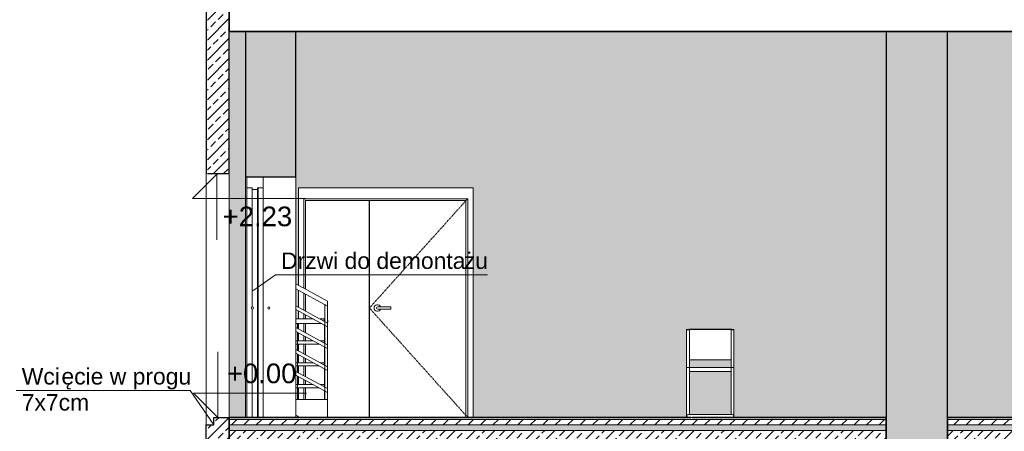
# Model space of a CAD drawing. Header units: centimetres. Extents: x 8610 to 11104, y -602 to 1730.
# Tile 3 of 9: x 9144 to 10046, y -13 to 364. Entities that reach past the tile are written whole.
import ezdxf

# ---------------------------------------------------------------- set-up
doc = ezdxf.new("R2010")
doc.units = ezdxf.units.CM
doc.linetypes.add('Środek _2_', pattern=[3.175, 0.635, -0.475, 1.59, -0.475])
for name, color, linetype, lineweight in [('A-DETL-MEDM', 33, 'Continuous', 25), ('A-DETL-THIN', 151, 'Continuous', 9), ('A-DOOR', 31, 'Continuous', 9), ('A-DOOR-FRAM', 31, 'Continuous', 9), ('A-FLOR', 192, 'Continuous', 9), ('A-FLOR-HRAL', 11, 'Continuous', 9), ('A-FLOR-MCUT', 51, 'Continuous', 9), ('A-FLOR-PATT', 8, 'Continuous', 35), ('A-WALL', 113, 'Continuous', 9), ('A-WALL-PATT', 111, 'Continuous', 9), ('G-ANNO-DIMS', 111, 'Continuous', 9), ('G-ANNO-TEXT', 231, 'Continuous', 9), ('I-FURN', 30, 'Continuous', 9), ('I-WALL', 2, 'Continuous', 9), ('S-STRS', 31, 'Continuous', 9)]:
    doc.layers.add(name, color=color, linetype=linetype, lineweight=lineweight)
doc.styles.add('Arial', font='arial.ttf', dxfattribs={"height": 18})
doc.styles.add('Arial_1', font='arial.ttf', dxfattribs={"height": 15})
pattern_1 = [(45, (9731.589, 250), (-9.1238, 9.1238), []), (45, (9740.713, 250), (-9.1238, 9.1238), [6.452, -3.226])]

# ---------------------------------------------------------------- blocks, each defined once
blk = doc.blocks.new('Poręcz - 25 mm-395074-Przekrój 5')
at = {"layer": 'A-FLOR-HRAL'}
for p, q in [((9423.21, 103.1), (9423.21, 16.3)), ((9425.71, 16.3), (9425.71, 101.74))]:
    blk.add_line(p, q, dxfattribs=at)
at = {"layer": 'A-FLOR-HRAL', "flags": 128}
for points in [[(9424.46, 102.42), (9423.92, 102.72), (9423.49, 102.95), (9423.25, 103.09)], [(9425.71, 101.74), (9425.68, 101.76), (9425.44, 101.89), (9425.01, 102.13), (9424.46, 102.42)]]:
    blk.add_lwpolyline(points, dxfattribs=at)
blk = doc.blocks.new('Poręcz - Poręcz-433752-Przekrój 5')
at = {"layer": 'A-FLOR-HRAL'}
for p, q in [((9425.71, 86.3), (9396.72, 102.05)), ((9396.72, 98.63), (9425.71, 82.88)), ((9425.71, 66.3), (9396.72, 82.05)), ((9396.72, 78.63), (9425.71, 62.88)), ((9425.71, 46.3), (9396.72, 62.05)), ((9396.72, 58.63), (9425.71, 42.88)), ((9425.71, 26.3), (9396.72, 42.05)), ((9396.72, 38.63), (9425.71, 22.88))]:
    blk.add_line(p, q, dxfattribs=at)
at = {"layer": 'A-FLOR-HRAL', "flags": 128}
for points in [[(9425.71, 86.3), (9425.71, 86.24), (9425.71, 86.07), (9425.71, 85.8), (9425.71, 85.44), (9425.71, 85.03), (9425.71, 84.59)], [(9425.71, 84.59), (9425.71, 84.15), (9425.71, 83.74), (9425.71, 83.38), (9425.71, 83.11), (9425.71, 82.94), (9425.71, 82.88)], [(9425.71, 66.3), (9425.71, 66.24), (9425.71, 66.07), (9425.71, 65.8), (9425.71, 65.44), (9425.71, 65.03), (9425.71, 64.59)], [(9425.71, 64.59), (9425.71, 64.15), (9425.71, 63.74), (9425.71, 63.38), (9425.71, 63.11), (9425.71, 62.94), (9425.71, 62.88)], [(9425.71, 46.3), (9425.71, 46.24), (9425.71, 46.07), (9425.71, 45.8), (9425.71, 45.44), (9425.71, 45.03), (9425.71, 44.59)], [(9425.71, 44.59), (9425.71, 44.15), (9425.71, 43.74), (9425.71, 43.38), (9425.71, 43.11), (9425.71, 42.94), (9425.71, 42.88)], [(9425.71, 26.3), (9425.71, 26.24), (9425.71, 26.07), (9425.71, 25.8), (9425.71, 25.44), (9425.71, 25.03), (9425.71, 24.59)], [(9425.71, 24.59), (9425.71, 24.15), (9425.71, 23.74), (9425.71, 23.38), (9425.71, 23.11), (9425.71, 22.94), (9425.71, 22.88)]]:
    blk.add_lwpolyline(points, dxfattribs=at)
blk.add_blockref('Poręcz - 25 mm-395074-Przekrój 5', (0, 0))
blk = doc.blocks.new('Typ poręczy górnej - Górna poręcz_wewnętrzny_-433758-Przekrój 5')
at = {"layer": 'A-FLOR-HRAL'}
for p, q in [((9425.71, 106.3), (9396.72, 122.05)), ((9396.72, 117.49), (9425.71, 101.74))]:
    blk.add_line(p, q, dxfattribs=at)
at = {"layer": 'A-FLOR-HRAL', "flags": 128}
for points in [[(9425.71, 106.3), (9425.71, 106.22), (9425.71, 105.99), (9425.71, 105.63), (9425.71, 105.16), (9425.71, 104.61), (9425.71, 104.02)], [(9425.71, 104.02), (9425.71, 103.43), (9425.71, 102.88), (9425.71, 102.41), (9425.71, 102.05), (9425.71, 101.82), (9425.71, 101.74)]]:
    blk.add_lwpolyline(points, dxfattribs=at)
blk = doc.blocks.new('Poręcz - 25 mm-191622-Przekrój 5')
at = {"layer": 'A-FLOR-HRAL'}
for p, q in [((9396.71, 86), (9396.96, 86)), ((9396.96, 86), (9398.21, 86)), ((9398.21, 81.23), (9398.21, 86)), ((9398.21, 61.23), (9398.21, 77.82)), ((9398.21, 41.23), (9398.21, 57.82)), ((9398.21, 16.3), (9398.21, 37.82)), ((9398.21, 0), (9398.21, 1.28))]:
    blk.add_line(p, q, dxfattribs=at)
blk = doc.blocks.new('Poręcz - 25 mm-V5-Przekrój 5')
at = {"layer": 'A-FLOR-HRAL'}
for p, q in [((9422.96, 84.38), (9422.96, 67.79)), ((9422.96, 64.38), (9422.96, 47.79)), ((9422.96, 44.38), (9422.96, 27.79)), ((9422.96, 24.38), (9422.96, 16.3))]:
    blk.add_line(p, q, dxfattribs=at)
blk = doc.blocks.new('Poręcz - Poręcz-469890-Przekrój 5')
at = {"layer": 'A-FLOR-HRAL'}
for p, q in [((9412.61, 70), (9396.72, 70)), ((9396.72, 67), (9418.13, 67)), ((9422.96, 70), (9418.89, 70)), ((9412.61, 50), (9396.72, 50)), ((9396.72, 47), (9418.13, 47)), ((9422.96, 50), (9418.89, 50)), ((9412.61, 30), (9396.72, 30)), ((9422.96, 30), (9418.89, 30)), ((9396.72, 27), (9418.13, 27))]:
    blk.add_line(p, q, dxfattribs=at)
for centre, start, end in [((9424.21, 68.5), 135, 180), ((9424.21, 68.5), 180, 206.45273), ((9424.21, 68.5), 0, 5.63378), ((9424.21, 68.5), 354.39752, 0), ((9424.21, 48.5), 135, 180), ((9424.21, 48.5), 180, 206.45273), ((9424.21, 28.5), 135, 180), ((9424.21, 28.5), 180, 206.45273), ((9424.21, 28.5), 0, 0.36218)]:
    blk.add_arc(centre, 1.5, start, end, dxfattribs=at)
for points in [[(9422.92, 69.25), (9422.88, 69.19), (9422.83, 69.08), (9422.78, 68.95), (9422.77, 68.89)], [(9422.92, 49.25), (9422.88, 49.19), (9422.83, 49.08), (9422.78, 48.95), (9422.77, 48.89)], [(9422.92, 29.25), (9422.88, 29.19), (9422.83, 29.08), (9422.78, 28.95), (9422.77, 28.89)]]:
    blk.add_open_spline(points, degree=3, dxfattribs=at)
for points in [[(9422.77, 68.11), (9422.78, 68.05), (9422.82, 67.95), (9422.86, 67.86), (9422.87, 67.83)], [(9422.77, 48.11), (9422.78, 48.05), (9422.82, 47.95), (9422.86, 47.86), (9422.87, 47.83)], [(9422.77, 28.11), (9422.78, 28.05), (9422.82, 27.95), (9422.86, 27.86), (9422.87, 27.83)]]:
    blk.add_open_spline(points, degree=3, knots=[0.08333333, 0.08333333, 0.08333333, 0.08333333, 0.125, 0.1469596, 0.1469596, 0.1469596, 0.1469596], dxfattribs=at)
for name in ['Poręcz - 25 mm-191622-Przekrój 5', 'Poręcz - 25 mm-V5-Przekrój 5']:
    blk.add_blockref(name, (0, 0))
blk = doc.blocks.new('Typ poręczy górnej - Górna poręcz_wewnętrzny_-470023-Przekrój 5')
at = {"layer": 'A-FLOR-HRAL'}
for p, q in [((9412.61, 90), (9396.72, 90)), ((9396.72, 86), (9419.98, 86)), ((9423.24, 90), (9418.89, 90))]:
    blk.add_line(p, q, dxfattribs=at)
for start, end in [(120, 174.67321), (0, 42.21545), (317.83081, 360)]:
    blk.add_arc((9424.21, 88), 2, start, end, dxfattribs=at)
blk = doc.blocks.new('Krzesło Breuera - Krzesło Breuera-494065-Przekrój 5')
at = {"layer": 'I-FURN'}
for p, q in [((9754.61, 80.23), (9754.61, 45.72)), ((9754.64, 78.12), (9754.64, 77.78)), ((9757.15, 45.72), (9757.15, 80.23)), ((9757.18, 80.65), (9795.28, 80.65)), ((9795.28, 80.31), (9757.18, 80.31)), ((9795.33, 80.23), (9795.33, 45.72)), ((9797.82, 77.78), (9797.82, 78.12)), ((9797.87, 45.72), (9797.87, 80.23)), ((9754.61, 45.72), (9754.64, 45.73)), ((9756.43, 45.67), (9756.32, 45.67)), ((9756.87, 45.69), (9756.74, 45.68)), ((9757.12, 45.73), (9757.15, 45.72)), ((9757.18, 52.48), (9795.28, 52.48)), ((9757.18, 45.72), (9795.28, 45.72)), ((9795.33, 45.72), (9795.36, 45.73)), ((9797.15, 45.67), (9797.04, 45.67)), ((9797.84, 45.71), (9797.73, 45.69)), ((9797.84, 45.73), (9797.87, 45.72)), ((9795.28, 41.91), (9757.18, 41.91)), ((9754.61, 35.56), (9754.61, 6.35)), ((9757.15, 6.35), (9757.15, 35.56)), ((9795.33, 35.56), (9795.33, 6.35)), ((9797.87, 6.35), (9797.87, 35.56)), ((9791.47, 2.54), (9760.99, 2.54)), ((9760.99, 0), (9791.47, 0))]:
    blk.add_line(p, q, dxfattribs=at)
at = {"layer": 'I-FURN', "flags": 128}
for points in [[(9754.61, 45.72), (9754.61, 45.52), (9754.61, 45.31), (9754.61, 45.11), (9754.61, 44.91), (9754.61, 44.71), (9754.61, 44.51), (9754.61, 44.32), (9754.61, 44.12), (9754.61, 43.93), (9754.61, 43.74), (9754.61, 43.56), (9754.61, 43.37), (9754.61, 43.2), (9754.61, 43.02), (9754.61, 42.85), (9754.61, 42.69), (9754.61, 42.53), (9754.61, 42.37), (9754.61, 42.22), (9754.61, 42.08), (9754.61, 41.94), (9754.61, 41.8), (9754.61, 41.68), (9754.61, 41.56), (9754.61, 41.45), (9754.61, 41.34), (9754.61, 41.24), (9754.61, 41.15), (9754.61, 41.06), (9754.61, 40.99), (9754.61, 40.92), (9754.61, 40.85), (9754.61, 40.8), (9754.61, 40.75), (9754.61, 40.71), (9754.61, 40.68), (9754.61, 40.66), (9754.61, 40.65), (9754.61, 40.64), (9754.61, 40.64)], [(9757.15, 40.64), (9757.15, 40.64), (9757.15, 40.66), (9757.15, 40.68), (9757.15, 40.7), (9757.15, 40.74), (9757.15, 40.79), (9757.15, 40.84), (9757.15, 40.9), (9757.15, 40.97), (9757.15, 41.04), (9757.15, 41.12), (9757.15, 41.21), (9757.15, 41.31), (9757.15, 41.42), (9757.15, 41.53), (9757.15, 41.65), (9757.15, 41.77), (9757.15, 41.9), (9757.15, 42.04), (9757.15, 42.18), (9757.15, 42.33), (9757.15, 42.48), (9757.15, 42.64), (9757.15, 42.81), (9757.15, 42.98), (9757.15, 43.15), (9757.15, 43.33), (9757.15, 43.51), (9757.15, 43.69), (9757.15, 43.88), (9757.15, 44.07), (9757.15, 44.26), (9757.15, 44.46), (9757.15, 44.66), (9757.15, 44.86), (9757.15, 45.06), (9757.15, 45.26), (9757.15, 45.46), (9757.15, 45.67), (9757.15, 45.72)], [(9795.33, 45.72), (9795.33, 45.52), (9795.33, 45.31), (9795.33, 45.11), (9795.33, 44.91), (9795.33, 44.71), (9795.33, 44.51), (9795.33, 44.32), (9795.33, 44.12), (9795.33, 43.93), (9795.33, 43.74), (9795.33, 43.56), (9795.33, 43.37), (9795.33, 43.2), (9795.33, 43.02), (9795.33, 42.85), (9795.33, 42.69), (9795.33, 42.53), (9795.33, 42.37), (9795.33, 42.22), (9795.33, 42.08), (9795.33, 41.94), (9795.33, 41.8), (9795.33, 41.68), (9795.33, 41.56), (9795.33, 41.45), (9795.33, 41.34), (9795.33, 41.24), (9795.33, 41.15), (9795.33, 41.06), (9795.33, 40.99), (9795.33, 40.92), (9795.33, 40.85), (9795.33, 40.8), (9795.33, 40.75), (9795.33, 40.71), (9795.33, 40.68), (9795.33, 40.66), (9795.33, 40.65), (9795.33, 40.64), (9795.33, 40.64)], [(9797.87, 40.64), (9797.87, 40.64), (9797.87, 40.66), (9797.87, 40.68), (9797.87, 40.7), (9797.87, 40.74), (9797.87, 40.79), (9797.87, 40.84), (9797.87, 40.9), (9797.87, 40.97), (9797.87, 41.04), (9797.87, 41.12), (9797.87, 41.21), (9797.87, 41.31), (9797.87, 41.42), (9797.87, 41.53), (9797.87, 41.65), (9797.87, 41.77), (9797.87, 41.9), (9797.87, 42.04), (9797.87, 42.18), (9797.87, 42.33), (9797.87, 42.48), (9797.87, 42.64), (9797.87, 42.81), (9797.87, 42.98), (9797.87, 43.15), (9797.87, 43.33), (9797.87, 43.51), (9797.87, 43.69), (9797.87, 43.88), (9797.87, 44.07), (9797.87, 44.26), (9797.87, 44.46), (9797.87, 44.66), (9797.87, 44.86), (9797.87, 45.06), (9797.87, 45.26), (9797.87, 45.46), (9797.87, 45.67), (9797.87, 45.72)], [(9754.61, 35.56), (9754.61, 35.76), (9754.61, 35.97), (9754.61, 36.17), (9754.61, 36.37), (9754.61, 36.57), (9754.61, 36.77), (9754.61, 36.96), (9754.61, 37.16), (9754.61, 37.35), (9754.61, 37.54), (9754.61, 37.72), (9754.61, 37.91), (9754.61, 38.08), (9754.61, 38.26), (9754.61, 38.43), (9754.61, 38.59), (9754.61, 38.75), (9754.61, 38.91), (9754.61, 39.06), (9754.61, 39.2), (9754.61, 39.34), (9754.61, 39.48), (9754.61, 39.6), (9754.61, 39.72), (9754.61, 39.83), (9754.61, 39.94), (9754.61, 40.04), (9754.61, 40.13), (9754.61, 40.22), (9754.61, 40.29), (9754.61, 40.36)], [(9757.15, 40.38), (9757.15, 40.31), (9757.15, 40.24), (9757.15, 40.16), (9757.15, 40.07), (9757.15, 39.97), (9757.15, 39.86), (9757.15, 39.75), (9757.15, 39.63), (9757.15, 39.51), (9757.15, 39.38), (9757.15, 39.24), (9757.15, 39.1), (9757.15, 38.95), (9757.15, 38.8), (9757.15, 38.64), (9757.15, 38.47), (9757.15, 38.3), (9757.15, 38.13), (9757.15, 37.95), (9757.15, 37.77), (9757.15, 37.59), (9757.15, 37.4), (9757.15, 37.21), (9757.15, 37.02), (9757.15, 36.82), (9757.15, 36.62), (9757.15, 36.42), (9757.15, 36.22), (9757.15, 36.02), (9757.15, 35.82), (9757.15, 35.61), (9757.15, 35.56)], [(9795.33, 35.56), (9795.33, 35.76), (9795.33, 35.97), (9795.33, 36.17), (9795.33, 36.37), (9795.33, 36.57), (9795.33, 36.77), (9795.33, 36.96), (9795.33, 37.16), (9795.33, 37.35), (9795.33, 37.54), (9795.33, 37.72), (9795.33, 37.91), (9795.33, 38.08), (9795.33, 38.26), (9795.33, 38.43), (9795.33, 38.59), (9795.33, 38.75), (9795.33, 38.91), (9795.33, 39.06), (9795.33, 39.2), (9795.33, 39.34), (9795.33, 39.48), (9795.33, 39.6), (9795.33, 39.72), (9795.33, 39.83), (9795.33, 39.94), (9795.33, 40.04), (9795.33, 40.13), (9795.33, 40.22), (9795.33, 40.29), (9795.33, 40.36)], [(9797.82, 41), (9797.83, 40.96), (9797.84, 40.91), (9797.85, 40.86), (9797.86, 40.81), (9797.86, 40.76), (9797.87, 40.7), (9797.87, 40.65), (9797.87, 40.64)], [(9797.87, 40.64), (9797.87, 40.64), (9797.87, 40.62), (9797.87, 40.6), (9797.87, 40.58), (9797.87, 40.54), (9797.87, 40.49), (9797.87, 40.44), (9797.87, 40.38), (9797.87, 40.31), (9797.87, 40.24), (9797.87, 40.16), (9797.87, 40.07), (9797.87, 39.97), (9797.87, 39.86), (9797.87, 39.75), (9797.87, 39.63), (9797.87, 39.51), (9797.87, 39.38), (9797.87, 39.24), (9797.87, 39.1), (9797.87, 38.95), (9797.87, 38.8), (9797.87, 38.64), (9797.87, 38.47), (9797.87, 38.3), (9797.87, 38.13), (9797.87, 37.95), (9797.87, 37.77), (9797.87, 37.59), (9797.87, 37.4), (9797.87, 37.21), (9797.87, 37.02), (9797.87, 36.82), (9797.87, 36.62), (9797.87, 36.42), (9797.87, 36.22), (9797.87, 36.02), (9797.87, 35.82), (9797.87, 35.61), (9797.87, 35.56)], [(9754.61, 1.27), (9754.61, 1.27), (9754.61, 1.29), (9754.61, 1.31), (9754.61, 1.33), (9754.61, 1.37), (9754.61, 1.41), (9754.61, 1.47), (9754.61, 1.53), (9754.61, 1.59), (9754.61, 1.67), (9754.61, 1.75), (9754.61, 1.84), (9754.61, 1.94), (9754.61, 2.05), (9754.61, 2.16), (9754.61, 2.27), (9754.61, 2.4), (9754.61, 2.53), (9754.61, 2.67), (9754.61, 2.81), (9754.61, 2.96), (9754.61, 3.11), (9754.61, 3.27), (9754.61, 3.44), (9754.61, 3.6), (9754.61, 3.78), (9754.61, 3.95), (9754.61, 4.14), (9754.61, 4.32), (9754.61, 4.51), (9754.61, 4.7), (9754.61, 4.89), (9754.61, 5.09), (9754.61, 5.29), (9754.61, 5.49), (9754.61, 5.69), (9754.61, 5.89), (9754.61, 6.09), (9754.61, 6.29), (9754.61, 6.35)], [(9755.88, 0), (9755.83, 0), (9755.78, 0), (9755.73, 0.01), (9755.68, 0.02), (9755.63, 0.02), (9755.58, 0.04), (9755.53, 0.05), (9755.48, 0.06), (9755.43, 0.08), (9755.38, 0.1), (9755.34, 0.12), (9755.29, 0.14), (9755.25, 0.17), (9755.2, 0.19), (9755.16, 0.22), (9755.12, 0.25), (9755.08, 0.28), (9755.04, 0.31), (9755, 0.35), (9754.97, 0.38), (9754.93, 0.42), (9754.9, 0.46), (9754.87, 0.5), (9754.84, 0.54), (9754.81, 0.58), (9754.78, 0.63), (9754.76, 0.67), (9754.74, 0.72), (9754.71, 0.76), (9754.7, 0.81), (9754.68, 0.86), (9754.66, 0.91), (9754.65, 0.95), (9754.64, 1), (9754.63, 1.05), (9754.62, 1.1), (9754.61, 1.15), (9754.61, 1.2), (9754.61, 1.26), (9754.61, 1.27)], [(9756.09, 0.02), (9756.04, 0.01), (9755.99, 0), (9755.94, 0), (9755.89, 0), (9755.88, 0)], [(9760.99, 2.54), (9760.78, 2.54), (9760.58, 2.54), (9760.38, 2.54), (9760.18, 2.54), (9759.98, 2.54), (9759.78, 2.54), (9759.58, 2.54), (9759.39, 2.54), (9759.2, 2.54), (9759.01, 2.54), (9758.82, 2.54), (9758.64, 2.54), (9758.46, 2.54), (9758.29, 2.54), (9758.12, 2.54), (9757.95, 2.54), (9757.79, 2.54), (9757.64, 2.54), (9757.49, 2.54), (9757.34, 2.54), (9757.2, 2.54), (9757.07, 2.54), (9756.95, 2.54), (9756.83, 2.54), (9756.71, 2.54), (9756.61, 2.54), (9756.51, 2.54), (9756.41, 2.54), (9756.33, 2.54), (9756.25, 2.54), (9756.18, 2.54), (9756.12, 2.54), (9756.07, 2.54), (9756.02, 2.54), (9755.98, 2.54), (9755.95, 2.54), (9755.93, 2.54), (9755.91, 2.54), (9755.91, 2.54), (9755.91, 2.54)], [(9757.15, 6.35), (9757.15, 6.15), (9757.15, 5.94), (9757.15, 5.74), (9757.15, 5.54), (9757.15, 5.34), (9757.15, 5.14), (9757.15, 4.95), (9757.15, 4.75), (9757.15, 4.56), (9757.15, 4.37), (9757.15, 4.19), (9757.15, 4), (9757.15, 3.83), (9757.15, 3.65), (9757.15, 3.48), (9757.15, 3.32), (9757.15, 3.15), (9757.15, 3), (9757.15, 2.85), (9757.15, 2.71), (9757.15, 2.57)], [(9796.55, 2.54), (9796.54, 2.54), (9796.53, 2.54), (9796.51, 2.54), (9796.48, 2.54), (9796.45, 2.54), (9796.4, 2.54), (9796.35, 2.54), (9796.29, 2.54), (9796.22, 2.54), (9796.15, 2.54), (9796.06, 2.54), (9795.97, 2.54), (9795.88, 2.54), (9795.77, 2.54), (9795.66, 2.54), (9795.54, 2.54), (9795.42, 2.54), (9795.29, 2.54), (9795.15, 2.54), (9795.01, 2.54), (9794.86, 2.54), (9794.7, 2.54), (9794.54, 2.54), (9794.38, 2.54), (9794.21, 2.54), (9794.04, 2.54), (9793.86, 2.54), (9793.68, 2.54), (9793.5, 2.54), (9793.31, 2.54), (9793.12, 2.54), (9792.92, 2.54), (9792.73, 2.54), (9792.53, 2.54), (9792.33, 2.54), (9792.13, 2.54), (9791.93, 2.54), (9791.72, 2.54), (9791.52, 2.54), (9791.47, 2.54)], [(9795.33, 2.53), (9795.33, 2.67), (9795.33, 2.81), (9795.33, 2.96), (9795.33, 3.11), (9795.33, 3.27), (9795.33, 3.44), (9795.33, 3.6), (9795.33, 3.78), (9795.33, 3.95), (9795.33, 4.14), (9795.33, 4.32), (9795.33, 4.51), (9795.33, 4.7), (9795.33, 4.89), (9795.33, 5.09), (9795.33, 5.29), (9795.33, 5.49), (9795.33, 5.69), (9795.33, 5.89), (9795.33, 6.09), (9795.33, 6.29), (9795.33, 6.35)], [(9797.87, 1.27), (9797.87, 1.22), (9797.87, 1.17), (9797.86, 1.12), (9797.85, 1.07), (9797.84, 1.02), (9797.83, 0.97), (9797.82, 0.92), (9797.81, 0.87), (9797.79, 0.82), (9797.77, 0.77), (9797.75, 0.73), (9797.73, 0.68), (9797.7, 0.64), (9797.68, 0.59), (9797.65, 0.55), (9797.62, 0.51), (9797.59, 0.47), (9797.55, 0.43), (9797.52, 0.39), (9797.48, 0.36), (9797.45, 0.32), (9797.41, 0.29), (9797.37, 0.26), (9797.33, 0.23), (9797.29, 0.2), (9797.24, 0.17), (9797.2, 0.15), (9797.15, 0.13), (9797.11, 0.1), (9797.06, 0.09), (9797.01, 0.07), (9796.96, 0.05), (9796.92, 0.04), (9796.87, 0.03)], [(9797.87, 6.35), (9797.87, 6.15), (9797.87, 5.94), (9797.87, 5.74), (9797.87, 5.54), (9797.87, 5.34), (9797.87, 5.14), (9797.87, 4.95), (9797.87, 4.75), (9797.87, 4.56), (9797.87, 4.37), (9797.87, 4.19), (9797.87, 4), (9797.87, 3.83), (9797.87, 3.65), (9797.87, 3.48), (9797.87, 3.32), (9797.87, 3.15), (9797.87, 3), (9797.87, 2.85), (9797.87, 2.71), (9797.87, 2.57), (9797.87, 2.43), (9797.87, 2.31), (9797.87, 2.19), (9797.87, 2.07), (9797.87, 1.97), (9797.87, 1.87), (9797.87, 1.78), (9797.87, 1.69), (9797.87, 1.61), (9797.87, 1.54), (9797.87, 1.48), (9797.87, 1.43), (9797.87, 1.38), (9797.87, 1.34), (9797.87, 1.31), (9797.87, 1.29), (9797.87, 1.28), (9797.87, 1.27), (9797.87, 1.27)], [(9755.91, 0), (9755.91, 0), (9755.92, 0), (9755.94, 0), (9755.97, 0), (9756.01, 0), (9756.05, 0), (9756.1, 0), (9756.16, 0), (9756.23, 0), (9756.31, 0), (9756.39, 0), (9756.48, 0), (9756.58, 0), (9756.68, 0), (9756.79, 0), (9756.91, 0), (9757.04, 0), (9757.17, 0), (9757.3, 0), (9757.45, 0), (9757.6, 0), (9757.75, 0), (9757.91, 0), (9758.07, 0), (9758.24, 0), (9758.42, 0), (9758.59, 0), (9758.77, 0), (9758.96, 0), (9759.15, 0), (9759.34, 0), (9759.53, 0), (9759.73, 0), (9759.92, 0), (9760.12, 0), (9760.32, 0), (9760.53, 0), (9760.73, 0), (9760.93, 0), (9760.99, 0)], [(9791.47, 0), (9791.67, 0), (9791.87, 0), (9792.07, 0), (9792.28, 0), (9792.48, 0), (9792.67, 0), (9792.87, 0), (9793.06, 0), (9793.26, 0), (9793.45, 0), (9793.63, 0), (9793.81, 0), (9793.99, 0), (9794.17, 0), (9794.34, 0), (9794.5, 0), (9794.66, 0), (9794.82, 0), (9794.97, 0), (9795.11, 0), (9795.25, 0), (9795.38, 0), (9795.51, 0), (9795.63, 0), (9795.74, 0), (9795.85, 0), (9795.95, 0), (9796.04, 0), (9796.12, 0), (9796.2, 0), (9796.27, 0), (9796.33, 0), (9796.39, 0), (9796.43, 0), (9796.47, 0), (9796.5, 0), (9796.53, 0), (9796.54, 0), (9796.55, 0), (9796.55, 0)]]:
    blk.add_lwpolyline(points, dxfattribs=at)
at = {"layer": 'I-FURN'}
for centre, start, end in [((9755.88, 1.27), 154.12759, 205.87241), ((9755.88, 1.27), 90, 152.87225), ((9755.88, 1.27), 207.12775, 269.84102), ((9755.91, 1.27), 131.52992, 154.28571), ((9755.91, 1.27), 205.71429, 281.75282), ((9755.91, 1.27), 108.09974, 125.61294), ((9755.91, 1.27), 78.24719, 97.61454), ((9755.88, 1.27), 82.0515, 90), ((9755.88, 1.27), 270.15898, 277.9485), ((9796.6, 1.27), 284.4735, 75.5265)]:
    blk.add_arc(centre, 1.27, start, end, dxfattribs=at)
for centre, major_axis, ratio, start_param, end_param in [((9755.88, 80.23), (1.27, 0), 0.087156, 1.570796, 4.712389), ((9755.88, 80.23), (1.27, 0), 0.087156, 4.712389, 7.853982), ((9757.18, 78.12), (2.54, 0), 0.996195, 1.570796, 2.05706), ((9757.18, 77.78), (-2.54, 0), 0.996195, 4.712389, 4.782946), ((9795.28, 78.12), (2.54, 0), 0.996195, 1.064663, 1.570796), ((9795.28, 77.78), (2.54, 0), 0.996195, 1.434578, 1.570796), ((9796.6, 80.23), (1.27, 0), 0.087156, 1.570796, 4.712389), ((9796.6, 80.23), (1.27, 0), 0.087156, 4.712389, 7.853982)]:
    blk.add_ellipse(centre, major_axis=major_axis, ratio=ratio, start_param=start_param, end_param=end_param, dxfattribs=at)
for points in [[(9754.61, 45.72), (9754.61, 45.72), (9754.62, 45.73), (9754.63, 45.73)], [(9755.88, 45.66), (9755.73, 45.66), (9755.58, 45.67), (9755.44, 45.67)], [(9756.31, 45.67), (9756.24, 45.67), (9756.11, 45.67), (9755.96, 45.66), (9755.88, 45.66)], [(9795.33, 45.72), (9795.33, 45.72), (9795.34, 45.73), (9795.35, 45.73)], [(9796.6, 45.66), (9796.45, 45.66), (9796.3, 45.67), (9796.17, 45.67)], [(9797.03, 45.67), (9796.97, 45.67), (9796.83, 45.67), (9796.68, 45.66), (9796.6, 45.66)]]:
    blk.add_open_spline(points, degree=3, dxfattribs=at)
for points, knots in [([(9754.78, 45.69), (9754.77, 45.69), (9754.72, 45.7), (9754.66, 45.7), (9754.63, 45.71), (9754.63, 45.71)], [-0.6666667, -0.6666667, -0.6666667, -0.6666667, -0.6527778, -0.5833333, -0.5555556, -0.5555556, -0.5555556, -0.5555556]), ([(9755.32, 45.67), (9755.25, 45.67), (9755.16, 45.67), (9755.08, 45.68), (9755.06, 45.68)], [-0.85497088, -0.85497088, -0.85497088, -0.85497088, -0.79166667, -0.77777778, -0.77777778, -0.77777778, -0.77777778]), ([(9756.7, 45.68), (9756.64, 45.68), (9756.55, 45.67), (9756.46, 45.67), (9756.44, 45.67)], [-0.22222222, -0.22222222, -0.22222222, -0.22222222, -0.16666667, -0.1449754, -0.1449754, -0.1449754, -0.1449754]), ([(9757.13, 45.73), (9757.13, 45.73), (9757.14, 45.73), (9757.15, 45.72), (9757.15, 45.72), (9757.15, 45.72)], [-0.55555556, -0.55555556, -0.55555556, -0.55555556, -0.54861111, -0.51388889, -0.4999035, -0.4999035, -0.4999035, -0.4999035]), ([(9795.5, 45.69), (9795.49, 45.69), (9795.44, 45.7), (9795.38, 45.7), (9795.36, 45.71), (9795.35, 45.71)], [-0.6666667, -0.6666667, -0.6666667, -0.6666667, -0.6527778, -0.5833333, -0.5555556, -0.5555556, -0.5555556, -0.5555556]), ([(9796.04, 45.67), (9795.97, 45.67), (9795.88, 45.67), (9795.8, 45.68), (9795.78, 45.68)], [-0.85497088, -0.85497088, -0.85497088, -0.85497088, -0.79166667, -0.77777778, -0.77777778, -0.77777778, -0.77777778]), ([(9797.42, 45.68), (9797.36, 45.68), (9797.28, 45.67), (9797.18, 45.67), (9797.16, 45.67)], [-0.22222222, -0.22222222, -0.22222222, -0.22222222, -0.16666667, -0.1449754, -0.1449754, -0.1449754, -0.1449754]), ([(9797.85, 45.73), (9797.85, 45.73), (9797.86, 45.73), (9797.88, 45.72), (9797.87, 45.71), (9797.85, 45.71)], [-0.5555556, -0.5555556, -0.5555556, -0.5555556, -0.5486111, -0.5138889, -0.4444444, -0.4444444, -0.4444444, -0.4444444])]:
    blk.add_open_spline(points, degree=3, knots=knots, dxfattribs=at)
blk = doc.blocks.new('Drzwi-korytarz-niesymetryczne-wpuszczane - 1500 x 2000mm-592005-Przekrój 5')
at = {"layer": 'A-DOOR'}
for p, q in [((9463.94, 0), (9463.94, 198.41)), ((9464.26, 198.41), (9464.26, 0)), ((9483.64, 101), (9473.14, 101)), ((9483.64, 100), (9483.64, 101)), ((9483.64, 99), (9483.64, 100)), ((9473.14, 99), (9483.64, 99))]:
    blk.add_line(p, q, dxfattribs=at)
at = {"layer": 'A-DOOR', "linetype": 'Środek _2_'}
for p, q in [((9554.1, 200), (9464.1, 100)), ((9464.1, 100), (9554.1, 0))]:
    blk.add_line(p, q, dxfattribs=at)
at = {"layer": 'A-DOOR', "flags": 128}
for points in [[(9473.14, 101), (9473.08, 101), (9473.02, 101), (9472.96, 101), (9472.9, 101), (9472.84, 101), (9472.79, 101), (9472.73, 101), (9472.67, 101), (9472.61, 101), (9472.56, 101), (9472.5, 101), (9472.45, 101), (9472.4, 101), (9472.35, 101), (9472.3, 101), (9472.25, 101), (9472.2, 101), (9472.15, 101), (9472.11, 101), (9472.07, 101), (9472.03, 101), (9471.99, 101), (9471.95, 101), (9471.91, 101), (9471.88, 101), (9471.85, 101), (9471.82, 101), (9471.79, 101), (9471.77, 101), (9471.74, 101), (9471.72, 101), (9471.71, 101), (9471.69, 101), (9471.68, 101), (9471.66, 101), (9471.66, 101), (9471.65, 101), (9471.64, 101), (9471.64, 101)], [(9471.64, 99), (9471.64, 99), (9471.65, 99), (9471.65, 99), (9471.66, 99), (9471.67, 99), (9471.69, 99), (9471.7, 99), (9471.72, 99), (9471.74, 99), (9471.76, 99), (9471.79, 99), (9471.81, 99), (9471.84, 99), (9471.87, 99), (9471.9, 99), (9471.94, 99), (9471.98, 99), (9472.02, 99), (9472.06, 99), (9472.1, 99), (9472.14, 99), (9472.19, 99), (9472.23, 99), (9472.28, 99), (9472.33, 99), (9472.38, 99), (9472.44, 99), (9472.49, 99), (9472.54, 99), (9472.6, 99), (9472.66, 99), (9472.71, 99), (9472.77, 99), (9472.83, 99), (9472.89, 99), (9472.95, 99), (9473.01, 99), (9473.07, 99), (9473.13, 99), (9473.14, 99)]]:
    blk.add_lwpolyline(points, dxfattribs=at)
at = {"layer": 'A-DOOR'}
for centre, radius, start, end in [((9471.39, 100), 3, 19.63434, 180), ((9471.39, 100), 3, 180, 340.43675), ((9471.64, 100), 1, 150, 180), ((9471.64, 100), 1, 180, 210), ((9471.64, 100), 1, 90, 105), ((9471.64, 100), 1, 255, 270)]:
    blk.add_arc(centre, radius, start, end, dxfattribs=at)
at = {"layer": 'A-DOOR-FRAM'}
for p, q in [((9404.1, 118.03), (9404.1, 200)), ((9404.1, 200), (9554.1, 200)), ((9405.69, 117.17), (9405.69, 198.41)), ((9405.69, 198.41), (9552.51, 198.41)), ((9552.51, 198.41), (9552.51, 0)), ((9554.1, 200), (9554.1, 0)), ((9404.1, 98.03), (9404.1, 113.48)), ((9405.69, 97.17), (9405.69, 112.62)), ((9404.1, 89.98), (9404.1, 94.62)), ((9405.69, 90), (9405.69, 93.76)), ((9404.1, 78.15), (9404.1, 86.02)), ((9405.69, 77.17), (9405.69, 86)), ((9404.1, 69.98), (9404.1, 74.62)), ((9405.69, 69.98), (9405.69, 73.76)), ((9404.1, 58.03), (9404.1, 67.02)), ((9405.69, 57.17), (9405.69, 67.02)), ((9404.1, 49.98), (9404.1, 54.62)), ((9404.1, 38.03), (9404.1, 47.02)), ((9405.69, 49.98), (9405.69, 53.76)), ((9405.69, 37.17), (9405.69, 47.02)), ((9404.1, 29.98), (9404.1, 34.62)), ((9405.69, 29.98), (9405.69, 33.76)), ((9404.1, 16.3), (9404.1, 27.02)), ((9405.69, 16.3), (9405.69, 27.02))]:
    blk.add_line(p, q, dxfattribs=at)
blk = doc.blocks.new('Drzwi-korytarz-niesymetryczne-wpuszczane - 1500 x 2100mm-V12-Przekrój 5')
at = {"layer": 'A-DOOR', "lineweight": 18}
for p, q in [((9362.22, 210), (9362.22, 0)), ((9366.72, 210), (9362.22, 210)), ((9366.72, 0), (9366.72, 210)), ((9362.22, 0), (9366.72, 0))]:
    blk.add_line(p, q, dxfattribs=at)
at = {"layer": 'A-DOOR'}
for centre, start, end in [((9356.92, 100), 0, 180), ((9356.92, 100), 180, 0), ((9372.02, 100), 0, 180), ((9372.02, 100), 180, 0)]:
    blk.add_arc(centre, 1, start, end, dxfattribs=at)
at = {"layer": 'A-DOOR-FRAM', "lineweight": 18}
for p, q in [((9366.72, 220), (9351.72, 220)), ((9351.72, 220), (9351.72, 210)), ((9366.72, 210), (9366.72, 220)), ((9351.72, 210), (9356.64, 210)), ((9356.64, 210), (9356.64, 208.41)), ((9356.64, 208.41), (9361.74, 208.41)), ((9361.74, 208.41), (9361.74, 210)), ((9361.74, 210), (9366.72, 210))]:
    blk.add_line(p, q, dxfattribs=at)
at = {"layer": 'A-DOOR-FRAM'}
for p, q in [((9351.72, 0), (9351.72, 210)), ((9356.64, 100.87), (9356.64, 208.41)), ((9361.74, 208.41), (9361.74, 0)), ((9356.64, 0), (9356.64, 99.13))]:
    blk.add_line(p, q, dxfattribs=at)
blk = doc.blocks.new('Rzędne punktów - Rzędna punktu - wewnętrzna-301422-Przekrój 5')
at = {"layer": 'G-ANNO-DIMS'}
for p, q in [((8719.14, -235.76), (8719.14, -175.76)), ((8719.14, -235.76), (8696.86, -213.49)), ((8696.86, -213.49), (8800.23, -213.49))]:
    blk.add_line(p, q, dxfattribs=at)

msp = doc.modelspace()

# ---------------------------------------------------------------- hatches: boundary and pattern name
at = {"layer": 'A-FLOR-PATT', "lineweight": 9}
h = msp.add_hatch(dxfattribs=at)
h.set_pattern_fill('FP_1', color=256, style=0, pattern_type=2)
h.set_pattern_definition([(45, (9731.589, 250), (-5.70282, 5.70282), [])])
h.paths.add_polyline_path([(9935.06, -7), (9937.49, -7), (9937.49, -2), (9335.71, -2), (9335.71, -7), (9857.14, -7)])
h.paths.add_polyline_path([(10285.73, -7), (10322.49, -7), (10322.49, -2), (9993.49, -2), (9993.51, -7), (10266.25, -7)])
h = msp.add_hatch(dxfattribs=at)
h.set_pattern_fill('FP_3', color=256, style=0, pattern_type=2)
h.set_pattern_definition([(0, (9731.589, 250), (9.677, 5.587), [6.452, -12.903]), (120, (9731.589, 250), (-9.676984, 5.58703), [6.452, -12.903]), (60, (9731.589, 250), (1.6e-05, 11.17403), [0, -12.903, 6.452, 0])])
h.paths.add_polyline_path([(9335.71, -12), (9937.49, -12), (9937.49, -7), (9335.71, -7), (9335.71, -11.2)])
h.paths.add_polyline_path([(9993.49, -12), (10322.49, -12), (10322.49, -7), (9993.49, -7), (9993.49, -11.2)])
h = msp.add_hatch(dxfattribs=at)
h.set_pattern_fill('FP_2', color=256, style=0, pattern_type=2)
h.set_pattern_definition(pattern_1)
h.paths.add_polyline_path([(10285.73, -27), (10322.49, -27), (10322.49, -12), (9993.49, -12), (9993.49, -27), (10266.25, -27)])
h.paths.add_polyline_path([(9340.88, -27), (9937.49, -27), (9937.49, -12), (9335.71, -12), (9335.71, -27)])
at = {"layer": 'A-WALL-PATT'}
h = msp.add_hatch(color=256, dxfattribs=at)
h.paths.add_polyline_path([(8880.71, -330), (9030.71, -330), (9030.71, 440), (8880.71, 440), (8880.71, -240), (9029.71, -240), (9029.71, -267), (8880.71, -267), (8880.71, -289.16)])
h.paths.add_polyline_path([(9350.62, -330), (9350.72, -330), (9350.62, -27), (9335.71, -27), (9335.71, -330)])
h.paths.add_polyline_path([(9350.72, 0), (9350.72, 353), (9335.71, 353), (9335.71, 0), (9350.62, 0)])
h = msp.add_hatch(dxfattribs=at)
h.set_pattern_fill('FP_2', color=256, style=0, pattern_type=2)
h.set_pattern_definition(pattern_1)
h.paths.add_polyline_path([(9335.71, 223), (9335.71, 440), (9321.71, 440), (9321.71, 433), (9315.71, 433), (9315.71, 223), (9331.14, 223)])
h = msp.add_hatch(color=256, dxfattribs=at)
h.paths.add_polyline_path([(9402.49, -330), (9404.17, -330), (9404.17, -110), (9564.17, -110), (9564.17, -330), (9578.71, -330), (9578.71, -115.37), (9580.71, -115.37), (9580.71, -27), (9396.72, -27), (9396.72, -120), (9402.49, -120), (9402.49, -289.16)])
h.paths.add_polyline_path([(9597.71, -330), (9680.71, -330), (9680.71, -110), (9825.71, -110), (9825.71, -330), (9937.49, -330), (9937.49, -27), (9595.71, -27), (9595.71, -115.37), (9597.71, -115.37), (9597.71, -237.69), (9598.21, -237.69), (9598.21, -236.7), (9601.03, -236.18), (9601.21, -236.81), (9601.11, -236.83), (9601.21, -237.24), (9601.1, -240.31), (9601.21, -240.31), (9601.03, -240.94), (9600.69, -240.94), (9598.21, -240.42), (9598.21, -239.43), (9597.71, -239.53), (9597.71, -324.82)])
h.paths.add_polyline_path([(10390.49, -330), (10415.49, -330), (10415.49, -121), (10390.49, -121), (10390.49, -309.26)])
h.paths.add_polyline_path([(10390.49, -93), (10415.49, -93), (10415.49, 426), (10405.71, 426), (10405.71, 440), (10390.49, 440), (10390.49, -90.62)])
h.paths.add_polyline_path([(9754.89, 0), (9755.63, 0.06), (9755.18, 0.25), (9754.76, 0.72), (9754.62, 1.85), (9754.61, 3.82), (9754.64, 80.21), (9755.91, 80.33), (9756.43, 80.45), (9757.51, 80.65), (9795.28, 80.65), (9796.55, 80.32), (9797.82, 80.25), (9797.84, 80.16), (9797.75, 40.8), (9797.58, 40.06), (9797.51, 40.03), (9797.36, 39.76), (9797.25, 39.69), (9797.07, 39.52), (9796.78, 39.5), (9797.16, 39.38), (9797.51, 39.38), (9797.55, 39.45), (9797.69, 39.72), (9797.79, 39.32), (9797.84, 35.56), (9797.78, 1.88), (9797.4, 2.45), (9797.2, 2.38), (9797.71, 1.82), (9797.84, 1.55), (9797.82, 0.94), (9797.41, 0.33), (9796.91, 0.07), (9796.72, 0), (9937.49, 0), (9937.49, 353), (9396.72, 353), (9396.72, 122.05), (9399.1, 120.75), (9399.1, 210), (9559.1, 210), (9559.1, 0), (9754.79, 0)])
h.paths.add_polyline_path([(9398.21, 0), (9399.1, 0), (9399.1, 0.8), (9398.21, 1.28), (9398.21, 0.75)])
h.paths.add_polyline_path([(10285.73, 0), (10322.49, 0), (10322.49, 353), (9993.49, 353), (9993.51, 0), (10108.72, 0), (10108.86, 89.92), (10258.71, 12.42), (10258.71, 0), (10266.25, 0)])
h.paths.add_polyline_path([(10111.21, 0), (10121.53, 0), (10111.21, 5.33), (10111.21, 1.21)])
h.paths.add_polyline_path([(10128.07, 0), (10157.48, 0), (10157.46, 1.44), (10111.2, 25.34), (10111.32, 8.65), (10120.14, 4.1)])
h.paths.add_polyline_path([(10248.71, 0), (10256.24, 0), (10256.21, 9.29), (10159.93, 59.03), (10159.96, 43.52), (10244.2, 0), (10246.77, 0)])
h.paths.add_polyline_path([(10166.78, 0), (10198.95, 0), (10159.95, 20.15), (10159.96, 3.52)])
h.paths.add_polyline_path([(10160.24, 0), (10159.95, 0.15), (10159.96, 0)])
h.paths.add_polyline_path([(10205.49, 0), (10237.66, 0), (10159.94, 40.16), (10159.96, 23.52), (10198.07, 3.84)])
h.paths.add_polyline_path([(9797.15, 2.41), (9796.93, 2.54), (9796.98, 2.45)])
h.paths.add_polyline_path([(9793.02, 2.48), (9795.36, 2.63), (9795.36, 6.35), (9795.28, 41.91), (9757.13, 41.91), (9757.12, 35.56), (9757.14, 2.51), (9759.73, 2.53), (9760.99, 2.51), (9792.7, 2.49)])
h.paths.add_polyline_path([(10157.48, 4.81), (10157.46, 21.44), (10111.2, 45.34), (10111.21, 28.71), (10157.46, 4.81)])
h.paths.add_polyline_path([(9398.21, 16.3), (9399.1, 16.3), (9399.1, 27), (9398.21, 27), (9398.21, 18.58)])
h.paths.add_polyline_path([(10157.48, 24.8), (10157.46, 41.44), (10111.19, 65.34), (10111.21, 48.71), (10157.46, 24.81)])
h.paths.add_polyline_path([(9399.1, 30), (9399.1, 37.34), (9398.21, 37.82), (9398.21, 30)])
h.paths.add_polyline_path([(9796.6, 38.86), (9796.71, 39.04), (9796.6, 38.98)])
h.paths.add_polyline_path([(9399.1, 40.75), (9399.1, 47), (9398.21, 47), (9398.21, 41.23)])
h.paths.add_polyline_path([(10157.49, 44.8), (10157.46, 60.31), (10111.18, 84.22), (10111.21, 68.71), (10157.46, 44.81)])
h.paths.add_polyline_path([(9759.73, 45.72), (9795.36, 45.72), (9795.28, 52.48), (9757.12, 52.48), (9757.18, 45.72)])
h.paths.add_polyline_path([(9398.21, 50), (9399.1, 50), (9399.1, 57.34), (9398.21, 57.82)])
h.paths.add_polyline_path([(9399.1, 60.75), (9399.1, 67), (9398.21, 67), (9398.21, 61.23)])
h.paths.add_polyline_path([(9398.21, 70), (9399.1, 70), (9399.1, 77.34), (9398.21, 77.82)])
h.paths.add_polyline_path([(9399.1, 80.75), (9399.1, 86), (9398.21, 86), (9398.21, 81.23)])
h.paths.add_polyline_path([(9399.1, 90), (9399.1, 97.34), (9396.72, 98.63), (9396.72, 90)])
h.paths.add_polyline_path([(9399.1, 100.75), (9399.1, 116.2), (9396.72, 117.49), (9396.72, 102.05)])
h = msp.add_hatch(color=256, dxfattribs=at)
h.paths.add_polyline_path([(9350.72, -110), (9396.72, -110), (9396.72, -27), (9350.72, -27), (9350.72, -90.62)])
h.paths.add_polyline_path([(9396.72, 220), (9396.72, 353), (9350.72, 353), (9350.72, 220), (9389.58, 220)])
msp.add_hatch(color=256, dxfattribs=at).paths.add_polyline_path([(9993.49, -330), (9993.49, 353), (9937.49, 353), (9937.49, -330)])
h = msp.add_hatch(dxfattribs=at)
h.set_pattern_fill('FP_2', color=256, style=0, pattern_type=2)
h.set_pattern_definition(pattern_1)
h.paths.add_polyline_path([(9315.71, -440), (9335.71, -440), (9335.71, -330), (9322.71, -330), (9322.71, -337), (9315.71, -337), (9315.71, -368.58)])
h.paths.add_polyline_path([(9315.71, -107), (9335.71, -107), (9335.71, 0), (9321.71, 0), (9321.71, -7), (9315.71, -7), (9315.71, -90.62)])

# ---------------------------------------------------------------- linework, layer by layer
at = {"layer": 'A-DETL-MEDM'}
for p, q in [((9314.71, 433), (9314.71, 223)), ((9314.71, -7), (9321.71, -7)), ((9314.71, -107), (9314.71, -7)), ((9321.71, -7), (9321.71, 0)), ((9321.71, 0), (9337.71, 0))]:
    msp.add_line(p, q, dxfattribs=at)
at = {"layer": 'A-DETL-THIN'}
for p, q in [((9314.71, 223), (9314.71, -7)), ((9378.24, 130.25), (9357.21, 115.78)), ((9378.24, 130.25), (9572.24, 130.25)), ((9140.72, 24.5), (9300.03, 24.5)), ((9300.03, 24.5), (9321.71, -7))]:
    msp.add_line(p, q, dxfattribs=at)
at = {"layer": 'A-FLOR', "lineweight": 35}
for p, q in [((9335.71, 440), (9335.71, 353)), ((9335.71, 353), (10337.71, 353)), ((9758.42, 0), (9335.71, 0)), ((9335.71, 0), (9335.71, -27)), ((9795.95, 0), (9759.55, 0)), ((9937.49, 0), (9796.42, 0)), ((9937.49, -27), (9937.49, 0)), ((10322.49, 0), (9993.49, 0)), ((9993.49, 0), (9993.49, -27))]:
    msp.add_line(p, q, dxfattribs=at)
at = {"layer": 'A-FLOR-MCUT'}
for p, q in [((9937.49, -2), (9335.71, -2)), ((9937.49, -7), (9335.71, -7)), ((10322.49, -2), (9993.49, -2)), ((10322.49, -7), (9993.49, -7)), ((9937.49, -12), (9335.71, -12)), ((10322.49, -12), (9993.49, -12))]:
    msp.add_line(p, q, dxfattribs=at)
at = {"layer": 'A-WALL', "lineweight": 25}
for p, q in [((9335.71, 223), (9335.71, 353)), ((9350.72, 353), (9350.72, 220)), ((9396.72, 220), (9396.72, 353)), ((9315.71, 223), (9335.71, 223)), ((9350.72, 220), (9396.72, 220))]:
    msp.add_line(p, q, dxfattribs=at)
at = {"layer": 'A-WALL'}
for p, q in [((9335.71, 223), (9335.71, 0)), ((9350.72, 0), (9350.72, 220)), ((9396.72, 220), (9396.72, 0)), ((9399.1, 120.75), (9399.1, 210)), ((9399.1, 210), (9559.1, 210)), ((9559.1, 210), (9559.1, 0)), ((9399.1, 100.75), (9399.1, 116.2)), ((9399.1, 89.99), (9399.1, 97.34)), ((9399.1, 80.75), (9399.1, 86.01)), ((9399.1, 69.99), (9399.1, 77.34)), ((9399.1, 60.75), (9399.1, 67.01)), ((9399.1, 49.99), (9399.1, 57.34)), ((9399.1, 40.75), (9399.1, 47.01)), ((9399.1, 29.99), (9399.1, 37.34)), ((9399.1, 16.3), (9399.1, 27.01)), ((9399.1, 0), (9399.1, 0.8))]:
    msp.add_line(p, q, dxfattribs=at)
at = {"layer": 'G-ANNO-DIMS'}
for p, q in [((9325.05, 222.5), (9324.48, 222.5)), ((9325.05, 223), (9325.05, 222.5)), ((9327.21, 0), (9325.33, 0))]:
    msp.add_line(p, q, dxfattribs=at)
at = {"layer": 'I-WALL', "lineweight": 25}
for p, q in [((9937.49, 353), (9937.49, -330)), ((9993.49, -330), (9993.49, 353))]:
    msp.add_line(p, q, dxfattribs=at)
at = {"layer": 'S-STRS'}
for p, q in [((9396.72, 16.3), (9425.71, 16.3)), ((9425.71, 0), (9425.71, 16.3)), ((9396.72, 2.09), (9400.58, 0))]:
    msp.add_line(p, q, dxfattribs=at)

# ---------------------------------------------------------------- block references
at = {"layer": 'A-DOOR'}
for name in ['Drzwi-korytarz-niesymetryczne-wpuszczane - 1500 x 2100mm-V12-Przekrój 5', 'Drzwi-korytarz-niesymetryczne-wpuszczane - 1500 x 2000mm-592005-Przekrój 5']:
    msp.add_blockref(name, (0, 0), dxfattribs=at)
at = {"layer": 'A-FLOR-HRAL'}
for name in ['Typ poręczy górnej - Górna poręcz_wewnętrzny_-433758-Przekrój 5', 'Poręcz - Poręcz-433752-Przekrój 5', 'Poręcz - Poręcz-469890-Przekrój 5', 'Typ poręczy górnej - Górna poręcz_wewnętrzny_-470023-Przekrój 5']:
    msp.add_blockref(name, (0, 0), dxfattribs=at)
at = {"layer": 'G-ANNO-DIMS', "extrusion": (0, 0, -1), "rotation": 180}
msp.add_blockref('Rzędne punktów - Rzędna punktu - wewnętrzna-301422-Przekrój 5', (-605.35, -13.26), dxfattribs=at)
at = {"layer": 'G-ANNO-DIMS'}
msp.add_blockref('Rzędne punktów - Rzędna punktu - wewnętrzna-301422-Przekrój 5', (606.2, 235.76), dxfattribs=at)
at = {"layer": 'I-FURN'}
msp.add_blockref('Krzesło Breuera - Krzesło Breuera-494065-Przekrój 5', (0, 0), dxfattribs=at)

# ---------------------------------------------------------------- texts
at = {"layer": 'G-ANNO-DIMS', "char_height": 18, "width": 76.0255, "attachment_point": 1, "line_spacing_factor": 0.941778, "style": 'Arial'}
for s, insert in [('+2.23', (9329.77, 192.82)), ('+0.00', (9333.66, 49.22))]:
    msp.add_mtext(s, dxfattribs=dict(at, insert=insert))
at = {"layer": 'G-ANNO-TEXT', "color": 7, "char_height": 15, "attachment_point": 1, "style": 'Arial_1'}
for s, insert, width in [('żu', (9550.55, 150.77), 26.4557), ('Drzwi do demonta', (9383.2, 150.77), 202.8269), ('Wci', (9145.68, 45.02), 44.0928), ('ęcie w progu', (9182.06, 45.02), 142.7004), ('7x7cm', (9145.68, 21.21), 74.5569)]:
    msp.add_mtext(s, dxfattribs=dict(at, insert=insert, width=width))

doc.saveas('drawing.dxf')
